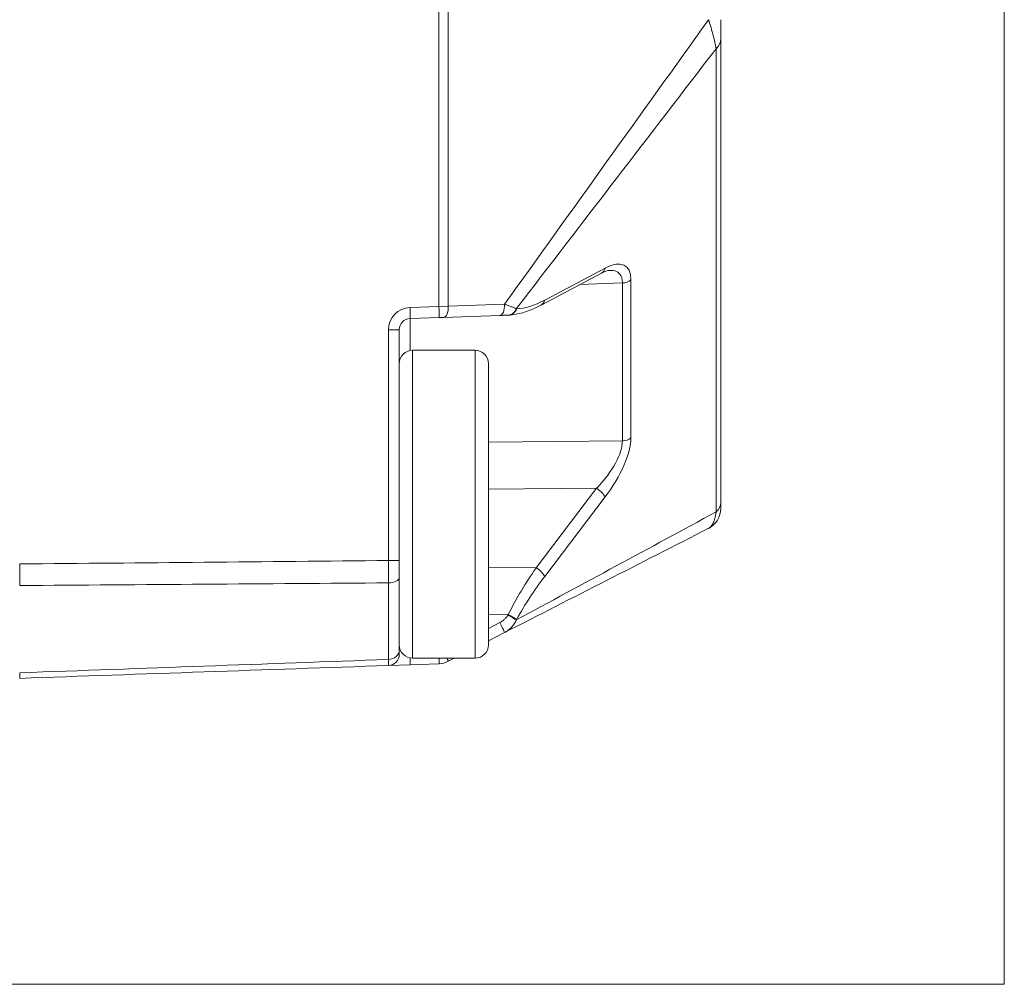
# Model space of a CAD drawing. Header units: millimetres. Extents: x 4 to 836, y 5 to 589.
# Tile 92 of 163: x 489 to 511, y 423 to 445. Entities that reach past the tile are written whole.
import ezdxf

# ---------------------------------------------------------------- set-up
doc = ezdxf.new("R2010")
doc.units = ezdxf.units.MM
doc.layers.add('1', color=7, linetype='Continuous', true_color=0xffffff)

msp = doc.modelspace()

# ---------------------------------------------------------------- linework, layer by layer
at = {"layer": '1', "color": 251, "linetype": 'Continuous', "lineweight": 18}
for p in [(510.845, 561.966), (373.329, 423.255)]:
    msp.add_line(p, (510.845, 423.255), dxfattribs=at)
at = {"layer": '1', "color": 143, "linetype": 'Continuous', "lineweight": 13}
for p, q in [((498.184, 438.444), (498.184, 546.777)), ((498.394, 546.774), (498.394, 438.448)), ((504.392, 433.84), (504.392, 444.219)), ((500.552, 438.587), (501.906, 439.303)), ((502.482, 439.04), (502.482, 435.5)), ((502.293, 438.971), (501.337, 438.932)), ((502.293, 435.431), (502.293, 438.971)), ((497.536, 438.421), (498.184, 438.444)), ((498.184, 438.444), (498.394, 438.448)), ((498.394, 438.448), (499.653, 438.492)), ((499.916, 438.39), (499.925, 438.391)), ((497.536, 438.172), (497.536, 437.455)), ((497.295, 437.922), (497.054, 437.922)), ((497.054, 432.75), (497.054, 437.922)), ((499.295, 435.405), (502.293, 435.431)), ((501.716, 434.369), (499.295, 434.348)), ((500.362, 432.59), (501.716, 434.369)), ((501.906, 434.174), (500.552, 432.395)), ((497.295, 432.75), (497.054, 432.75)), ((499.295, 432.597), (500.362, 432.59)), ((497.054, 430.534), (497.054, 432.249)), ((499.735, 431.543), (499.295, 431.546)), ((499.726, 431.527), (499.735, 431.543)), ((499.295, 431.23), (499.548, 431.359)), ((499.925, 431.436), (499.916, 431.42))]:
    msp.add_line(p, q, dxfattribs=at)
at = {"layer": '1', "color": 143, "linetype": 'Continuous', "lineweight": 18}
for p, q in [((504.495, 444.434), (504.495, 434.055)), ((500.47, 438.473), (501.824, 439.19)), ((498.184, 438.194), (497.536, 438.172)), ((498.289, 438.198), (498.184, 438.194)), ((499.548, 438.242), (498.289, 438.198)), ((499.735, 438.248), (499.726, 438.248)), ((497.295, 437.922), (497.295, 432.75)), ((497.295, 432.374), (497.295, 430.75)), ((499.653, 431.137), (499.295, 430.954)), ((497.536, 430.416), (497.054, 430.399)), ((498.184, 430.439), (497.536, 430.416)), ((498.526, 430.561), (498.394, 430.493))]:
    msp.add_line(p, q, dxfattribs=at)
at = {"layer": '1', "color": 252, "linetype": 'Continuous', "lineweight": 18}
for p, q in [((498.995, 437.461), (497.595, 437.461)), ((499.295, 436.92), (499.295, 437.161)), ((499.295, 430.861), (499.295, 436.92)), ((497.595, 430.561), (498.995, 430.561))]:
    msp.add_line(p, q, dxfattribs=at)
at = {"layer": '1', "color": 252, "linetype": 'Continuous', "lineweight": 13}
for p, q in [((497.595, 437.461), (497.595, 430.561)), ((498.995, 437.461), (498.995, 437.198)), ((498.995, 437.198), (498.995, 430.561))]:
    msp.add_line(p, q, dxfattribs=at)
at = {"layer": '1', "color": 143, "linetype": 'Continuous', "lineweight": 13}
msp.add_arc((497.554, 437.922), 0.5, 92, 180, dxfattribs=at)
at = {"layer": '1', "color": 143, "linetype": 'Continuous', "lineweight": 18}
for centre, radius, start, end in [((497.545, 437.922), 0.25, 92, 180), ((503.995, 433.917), 0.5, 297.0674, 0), ((497.045, 430.649), 0.25, 272, 0), ((498.166, 430.938), 0.5, 272, 297.0674)]:
    msp.add_arc(centre, radius, start, end, dxfattribs=at)
at = {"layer": '1', "color": 252, "linetype": 'Continuous', "lineweight": 18}
for centre, start, end in [((497.595, 437.161), 90, 180), ((498.995, 437.161), 0, 90), ((497.595, 430.861), 180, 270), ((498.995, 430.861), 270, 0)]:
    msp.add_arc(centre, 0.3, start, end, dxfattribs=at)
at = {"layer": '1', "color": 143, "linetype": 'Continuous', "lineweight": 13}
for centre, major_axis, ratio, start_param, end_param in [((503.995, 444.434), (0.5, 0), 0.707107, 5.628687, 6.283185), ((501.496, 438.115), (0.865, 1.236), 0.383064, 5.782406, 6.925118), ((501.707, 439.411), (0.117, -0.221), 0.757824, 0.000017, 0.720484), ((501.298, 438.222), (0.919, 0.964), 0.394251, 5.885568, 6.633062), ((502.284, 439.147), (-0.25, 0), 0.707107, 1.605703, 2.487094), ((501.441, 441.195), (1.874, 2.711), 0.3839, 3.419861, 3.777738), ((500.353, 438.694), (0.117, -0.221), 0.757824, 6.282961, 7.00367), ((497.528, 438.421), (0.009, -0.25), 0.034878, 0, 1.569578), ((498.175, 438.444), (0.009, -0.25), 0.034878, 0, 1.569578), ((498.28, 438.448), (0.009, -0.25), 0.454819, 0, 1.554915), ((499.54, 438.492), (-0.009, 0.25), 0.454819, 3.141593, 4.696508), ((499.718, 438.498), (-0.009, 0.25), 0.874957, 3.141593, 4.236775), ((499.726, 438.498), (0.009, -0.25), 0.874957, 0, 1.095182), ((501.496, 434.608), (0.863, 1.209), 0.395235, 4.634614, 5.777326), ((502.284, 435.608), (-0.25, 0), 0.707107, 1.605703, 2.487094), ((501.298, 434.715), (0.917, 0.932), 0.413977, 4.747937, 5.890648), ((501.707, 434.281), (0.199, -0.151), 0.305106, 0.46902, 1.756215), ((503.995, 434.055), (0.5, 0), 0.707107, 5.628687, 6.283185), ((501.243, 431.533), (1.824, 2.907), 0.383985, 1.445959, 1.803836), ((500.353, 432.503), (0.199, -0.151), 0.305106, 0.46902, 1.756215), ((497.045, 432.374), (-0.25, 0), 0.501238, 1.605703, 3.141593), ((501.441, 431.425), (1.867, 2.637), 0.399466, 1.484849, 1.842726), ((499.718, 431.527), (-0.219, 0.121), 0.016898, 3.586662, 4.681844), ((499.726, 431.543), (0.219, -0.121), 0.016898, 0.44507, 1.540252), ((499.54, 431.359), (-0.114, 0.223), 0.031081, 3.141593, 4.696508), ((497.045, 430.75), (-0.25, 0), 0.865309, 1.605703, 3.141593), ((497.528, 430.666), (0.009, -0.25), 0.034878, 0, 1.158521), ((498.175, 430.688), (0.009, -0.25), 0.034878, 0, 1.033028), ((498.28, 430.716), (0.114, -0.223), 0.031081, 0, 0.785184)]:
    msp.add_ellipse(centre, major_axis=major_axis, ratio=ratio, start_param=start_param, end_param=end_param, dxfattribs=at)
at = {"layer": '1', "color": 143, "linetype": 'Continuous', "lineweight": 18}
msp.add_ellipse((501.298, 438.222), major_axis=(0.919, 0.964), ratio=0.394251, start_param=0.349877, end_param=0.387194, dxfattribs=at)
at = {"layer": '1', "color": 143, "linetype": 'Continuous', "lineweight": 13}
for points in [[(499.653, 438.492), (501.176, 440.617), (502.699, 442.743), (504.223, 444.869)], [(504.392, 444.219), (502.9, 442.276), (501.408, 440.333), (499.916, 438.39)], [(499.916, 431.42), (501.408, 432.226), (502.9, 433.033), (504.392, 433.84)], [(488.795, 432.674), (491.548, 432.699), (494.301, 432.724), (497.054, 432.75)], [(497.054, 432.249), (494.301, 432.229), (491.548, 432.21), (488.795, 432.19)], [(488.795, 430.236), (491.548, 430.335), (494.301, 430.434), (497.054, 430.534)]]:
    msp.add_open_spline(points, degree=3, dxfattribs=at)
for points, knots in [([(504.392, 444.219), (504.391, 444.222), (504.391, 444.224), (504.39, 444.229), (504.389, 444.237), (504.386, 444.255), (504.379, 444.294), (504.371, 444.329), (504.363, 444.366), (504.36, 444.379), (504.354, 444.405), (504.344, 444.444), (504.327, 444.511), (504.312, 444.568), (504.299, 444.612), (504.295, 444.627), (504.287, 444.656), (504.274, 444.701), (504.26, 444.746), (504.246, 444.792), (504.239, 444.815), (504.232, 444.838), (504.227, 444.853), (504.225, 444.861), (504.223, 444.869)], [0, 0, 0, 0, 0.015625, 0.015625, 0.03125, 0.0625, 0.125, 0.25, 0.25, 0.3125, 0.3125, 0.375, 0.5, 0.625, 0.625, 0.6875, 0.6875, 0.75, 0.875, 0.875, 0.9375, 0.96875, 0.96875, 1, 1, 1, 1]), ([(499.653, 438.492), (499.657, 438.491), (499.661, 438.489), (499.668, 438.487), (499.679, 438.484), (499.703, 438.476), (499.723, 438.469), (499.762, 438.456), (499.786, 438.447), (499.832, 438.43), (499.852, 438.422), (499.879, 438.409), (499.887, 438.406), (499.899, 438.4), (499.904, 438.397), (499.91, 438.394), (499.913, 438.392), (499.914, 438.391), (499.915, 438.391), (499.916, 438.39)], [0, 0, 0, 0, 0.03125, 0.03125, 0.0625, 0.125, 0.25, 0.25, 0.5, 0.5, 0.75, 0.75, 0.875, 0.875, 0.9375, 0.96875, 0.984375, 0.984375, 1, 1, 1, 1]), ([(504.223, 433.472), (504.225, 433.473), (504.227, 433.474), (504.232, 433.477), (504.239, 433.481), (504.256, 433.493), (504.269, 433.506), (504.283, 433.521), (504.287, 433.527), (504.295, 433.538), (504.308, 433.556), (504.319, 433.577), (504.341, 433.622), (504.354, 433.658), (504.368, 433.71), (504.371, 433.72), (504.376, 433.743), (504.381, 433.765), (504.386, 433.795), (504.389, 433.817), (504.39, 433.827), (504.391, 433.833), (504.391, 433.836), (504.392, 433.84)], [0, 0, 0, 0, 0.03125, 0.03125, 0.0625, 0.125, 0.25, 0.25, 0.3125, 0.3125, 0.375, 0.5, 0.5, 0.75, 0.75, 0.8125, 0.8125, 0.875, 0.9375, 0.96875, 0.984375, 0.984375, 1, 1, 1, 1]), ([(497.054, 432.249), (497.054, 432.287), (497.054, 432.326), (497.054, 432.407), (497.054, 432.449), (497.054, 432.512), (497.054, 432.533), (497.054, 432.576), (497.054, 432.598), (497.054, 432.663), (497.054, 432.706), (497.054, 432.75)], [0, 0, 0, 0, 0.25, 0.25, 0.5, 0.5, 0.625, 0.625, 0.75, 0.75, 1, 1, 1, 1]), ([(499.548, 431.359), (499.567, 431.369), (499.584, 431.379), (499.618, 431.403), (499.634, 431.416), (499.665, 431.444), (499.679, 431.459), (499.705, 431.492), (499.716, 431.509), (499.726, 431.527)], [0, 0, 0, 0, 0.25, 0.25, 0.5, 0.5, 0.75, 0.75, 1, 1, 1, 1]), ([(499.916, 431.42), (499.913, 431.412), (499.91, 431.404), (499.903, 431.389), (499.891, 431.367), (499.879, 431.346), (499.852, 431.304), (499.832, 431.278), (499.798, 431.242), (499.786, 431.23), (499.762, 431.209), (499.737, 431.188), (499.71, 431.169), (499.689, 431.156), (499.682, 431.152), (499.668, 431.144), (499.661, 431.14), (499.653, 431.137)], [0, 0, 0, 0, 0.0625, 0.0625, 0.125, 0.25, 0.25, 0.5, 0.5, 0.625, 0.625, 0.75, 0.875, 0.875, 0.9375, 0.9375, 1, 1, 1, 1]), ([(497.054, 430.399), (497.054, 430.399), (497.054, 430.4), (497.054, 430.403), (497.054, 430.405), (497.054, 430.414), (497.054, 430.422), (497.054, 430.445), (497.054, 430.459), (497.054, 430.492), (497.054, 430.512), (497.054, 430.534)], [0, 0, 0, 0, 0.125, 0.125, 0.25, 0.25, 0.5, 0.5, 0.75, 0.75, 1, 1, 1, 1])]:
    msp.add_open_spline(points, degree=3, knots=knots, dxfattribs=at)
at = {"layer": '1', "color": 143, "linetype": 'Continuous', "lineweight": 18}
for points, knots in [([(504.495, 444.869), (504.495, 444.83), (504.495, 444.791), (504.495, 444.733), (504.495, 444.713), (504.495, 444.675), (504.495, 444.656), (504.495, 444.6), (504.495, 444.564), (504.495, 444.512), (504.495, 444.495), (504.495, 444.463), (504.495, 444.448), (504.495, 444.434)], [0, 0, 0, 0, 0.25, 0.25, 0.375, 0.375, 0.5, 0.5, 0.75, 0.75, 0.875, 0.875, 1, 1, 1, 1]), ([(501.824, 439.19), (501.856, 439.206), (501.926, 439.24), (502.001, 439.252), (502.008, 439.252), (502.008, 439.252)], [0, 0, 0, 0, 0.353442, 0.932144, 1, 1, 1, 1]), ([(499.735, 438.248), (499.792, 438.251), (499.951, 438.268), (500.196, 438.341), (500.386, 438.428), (500.47, 438.473)], [0, 0, 0, 0, 0.234515, 0.662431, 1, 1, 1, 1]), ([(499.726, 438.248), (499.716, 438.248), (499.705, 438.247), (499.679, 438.246), (499.665, 438.246), (499.634, 438.245), (499.618, 438.244), (499.584, 438.243), (499.567, 438.242), (499.548, 438.242)], [0, 0, 0, 0, 0.25, 0.25, 0.5, 0.5, 0.75, 0.75, 1, 1, 1, 1]), ([(504.495, 434.055), (504.495, 434.041), (504.495, 434.028), (504.495, 434.006), (504.495, 433.996), (504.495, 433.969), (504.495, 433.955), (504.495, 433.94), (504.495, 433.936), (504.495, 433.928), (504.495, 433.926), (504.495, 433.919), (504.495, 433.917), (504.495, 433.917)], [0, 0, 0, 0, 0.125121, 0.125121, 0.250243, 0.250243, 0.500485, 0.500485, 0.625607, 0.625607, 0.750728, 0.750728, 1, 1, 1, 1]), ([(488.795, 432.19), (488.795, 432.227), (488.795, 432.303), (488.795, 432.383), (488.795, 432.444), (488.795, 432.464), (488.795, 432.506), (488.795, 432.527), (488.795, 432.59), (488.795, 432.632), (488.795, 432.674)], [0, 0, 0, 0, 0.25, 0.5, 0.5, 0.625, 0.625, 0.75, 0.75, 1, 1, 1, 1]), ([(497.295, 432.75), (497.295, 432.717), (497.295, 432.684), (497.295, 432.62), (497.295, 432.587), (497.295, 432.524), (497.295, 432.493), (497.295, 432.432), (497.295, 432.403), (497.295, 432.374)], [0, 0, 0, 0, 0.25, 0.25, 0.5, 0.5, 0.75, 0.75, 1, 1, 1, 1]), ([(497.295, 430.75), (497.295, 430.733), (497.295, 430.719), (497.295, 430.694), (497.295, 430.683), (497.295, 430.666), (497.295, 430.66), (497.295, 430.651), (497.295, 430.649), (497.295, 430.649)], [0, 0, 0, 0, 0.250225, 0.250225, 0.50045, 0.50045, 0.750675, 0.750675, 1, 1, 1, 1]), ([(488.795, 430.111), (488.795, 430.111), (488.795, 430.116), (488.795, 430.132), (488.795, 430.147), (488.795, 430.153), (488.795, 430.166), (488.795, 430.174), (488.795, 430.197), (488.795, 430.215), (488.795, 430.236)], [0, 0, 0, 0, 0.25, 0.5, 0.5, 0.625, 0.625, 0.75, 0.75, 1, 1, 1, 1])]:
    msp.add_open_spline(points, degree=3, knots=knots, dxfattribs=at)
for points in [[(504.223, 433.472), (502.699, 432.693), (501.176, 431.915), (499.653, 431.137)], [(497.054, 430.399), (494.301, 430.303), (491.548, 430.207), (488.795, 430.111)]]:
    msp.add_open_spline(points, degree=3, dxfattribs=at)

doc.saveas('drawing.dxf')
